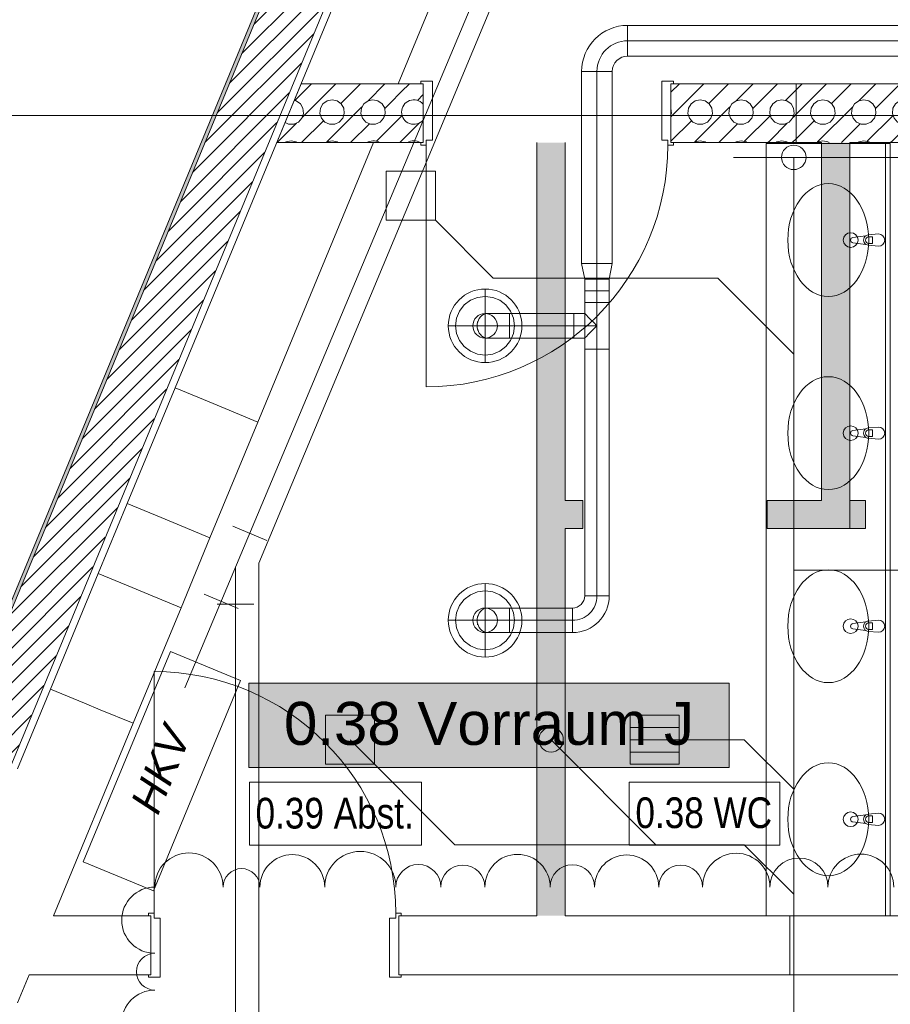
# Model space of a CAD drawing. Header units: metres. Extents: x -80 to 1923, y -189 to 69.
# Tile 134 of 149: x 945.71 to 949.26, y 16.58 to 20.59. Entities that reach past the tile are written whole.
import ezdxf
from ezdxf.enums import TextEntityAlignment as Align

# ---------------------------------------------------------------- set-up
doc = ezdxf.new("R2010")
doc.units = ezdxf.units.M
doc.header["$MEASUREMENT"] = 0
doc.linetypes.add('STRICHPUNKT2', pattern=[12.7, 6.35, -3.175, 0, -3.175])
for name, color, linetype in [('10 Wand außen', 7, 'Continuous'), ('50 Möblierung', 7, 'Continuous'), ('70 Entwässerung_Schmutzwasser', 7, 'Continuous'), ('70 Heizung', 7, 'Continuous'), ('70 Lüftung', 7, 'Continuous'), ('90 Allgemein Hinweise', 7, 'Continuous'), ('Abbruch_10 Wand außen', 7, 'Continuous'), ('Abbruch_70 Entwässerung_Schmutzwasser', 7, 'Continuous'), ('Abbruch_80 Raumbez Abbruch 50stel', 7, 'Continuous'), ('Neubau_10 Wand außen', 7, 'Continuous'), ('Neubau_50 Möblierung', 7, 'Continuous'), ('Neubau_70 Entwässerung_Schmutzwasser', 7, 'Continuous'), ('Neubau_80 Raum', 7, 'Continuous')]:
    doc.layers.add(name, color=color, linetype=linetype)
doc.styles.add('ERSTELLTER_STIL_1', font='ARIALN.TTF')
doc.styles.add('ERSTELLTER_STIL_2', font='ARIALN.TTF')
doc.styles.add('ERSTELLTER_STIL_3', font='arial.ttf')
doc.styles.add('ERSTELLTER_STIL_4', font='arial.ttf')
doc.linetypes.add('Abbruch 1', pattern='A,0,[1,995_ARC_250 PAU_GR+SC_2607011.Shx,S=0.001984,R=0,X=0,Y=0],-0.25,0', length=0.25)
doc.linetypes.add('Schmutzwasserleitung', pattern='A,0,[2,995_ARC_250 PAU_GR+SC_2607011.Shx,S=0.00784,R=0,X=0,Y=0],-0.987778,0', length=0.987778)

# ---------------------------------------------------------------- blocks, each defined once
blk = doc.blocks.new('*X178', base_point=(929.77, 0))
at = {"layer": '10 Wand außen', "color": 250, "linetype": 'Continuous', "lineweight": 18, "true_color": 0x1f1f1f}
for p, q in [((946.8345, 20.2645), (946.9022, 20.3322)), ((946.8651, 20.1951), (947.0022, 20.3322)), ((947.022, 20.252), (947.1022, 20.3322)), ((947.1318, 20.2618), (947.2022, 20.3322)), ((946.8403, 20.2623), (946.832, 20.2641)), ((946.8572, 20.2501), (946.8403, 20.2623)), ((946.9663, 20.2623), (946.9495, 20.2501)), ((946.9867, 20.2667), (946.9663, 20.2623)), ((947.007, 20.2623), (946.9867, 20.2667)), ((947.0238, 20.2501), (947.007, 20.2623)), ((947.133, 20.2623), (947.1162, 20.2501)), ((947.1533, 20.2667), (947.133, 20.2623)), ((947.1737, 20.2623), (947.1533, 20.2667)), ((947.1905, 20.2501), (947.1737, 20.2623)), ((946.8676, 20.2321), (946.8572, 20.2501)), ((946.8697, 20.2114), (946.8676, 20.2321)), ((946.9391, 20.2321), (946.9369, 20.2114)), ((946.9495, 20.2501), (946.9391, 20.2321)), ((946.9651, 20.0951), (947.1082, 20.2382)), ((947.0342, 20.2321), (947.0238, 20.2501)), ((947.0364, 20.2114), (947.0342, 20.2321)), ((947.1058, 20.2321), (947.1036, 20.2114)), ((947.1162, 20.2501), (947.1058, 20.2321)), ((947.2009, 20.2321), (947.1905, 20.2501)), ((947.2031, 20.2114), (947.2009, 20.2321)), ((947.2012, 20.2312), (947.2221, 20.2521)), ((946.8494, 20.1762), (946.8633, 20.1917)), ((946.8622, 20.0922), (946.9513, 20.1813)), ((946.8633, 20.1917), (946.8697, 20.2114)), ((946.9369, 20.2114), (946.9434, 20.1917)), ((946.9434, 20.1917), (946.9573, 20.1762)), ((947.0161, 20.1762), (947.03, 20.1917)), ((947.03, 20.1917), (947.0364, 20.2114)), ((947.1036, 20.2114), (947.11, 20.1917)), ((947.11, 20.1917), (947.1239, 20.1762)), ((947.1827, 20.1762), (947.1966, 20.1917)), ((947.1966, 20.1917), (947.2031, 20.2114)), ((946.77, 20.1), (946.8416, 20.1715)), ((946.7948, 20.1743), (946.8096, 20.1678)), ((946.8096, 20.1678), (946.8304, 20.1678)), ((946.8304, 20.1678), (946.8494, 20.1762)), ((946.9573, 20.1762), (946.9763, 20.1678)), ((946.9763, 20.1678), (946.9971, 20.1678)), ((946.9971, 20.1678), (947.0161, 20.1762)), ((947.0622, 20.0922), (947.1388, 20.1688)), ((947.1239, 20.1762), (947.1429, 20.1678)), ((947.1429, 20.1678), (947.1637, 20.1678)), ((947.1637, 20.1678), (947.1827, 20.1762)), ((946.7622, 20.0922), (946.77, 20.1)), ((946.82, 20.1), (946.7997, 20.0957)), ((946.8403, 20.0957), (946.82, 20.1)), ((946.9867, 20.1), (946.9663, 20.0957)), ((947.007, 20.0957), (946.9867, 20.1)), ((947.1533, 20.1), (947.133, 20.0957)), ((947.1586, 20.0989), (947.1533, 20.1)), ((946.7997, 20.0957), (946.7949, 20.0922)), ((946.8451, 20.0922), (946.8403, 20.0957)), ((946.9663, 20.0957), (946.9616, 20.0922)), ((947.0118, 20.0922), (947.007, 20.0957)), ((947.133, 20.0957), (947.1282, 20.0922))]:
    blk.add_line(p, q, dxfattribs=at)
blk = doc.blocks.new('*X179', base_point=(929.77, 0))
at = {"layer": '10 Wand außen', "color": 250, "linetype": 'Continuous', "lineweight": 18, "true_color": 0x1f1f1f}
for p, q in [((947.27, 20.3), (947.3022, 20.3322)), ((947.2221, 20.2521), (947.27, 20.3)), ((947.3345, 20.2645), (947.3577, 20.2877)), ((947.1678, 20.0978), (947.27, 20.2)), ((947.27, 20.2), (947.2722, 20.2022)), ((947.27, 20.1), (947.3416, 20.1715)), ((947.2622, 20.0922), (947.27, 20.1))]:
    blk.add_line(p, q, dxfattribs=at)
for centre, start, end in [((947.32, 20.2167), 41.1322, 318.8678), ((947.1533, 20.2167), 335.0693, 339.9307), ((947.32, 20.05), 57.588, 122.412), ((947.1533, 20.05), 57.588, 83.5521)]:
    blk.add_arc(centre, 0.05, start, end, dxfattribs=at)
blk = doc.blocks.new('*X180', base_point=(929.77, 0))
at = {"layer": '10 Wand außen', "color": 250, "linetype": 'Continuous', "lineweight": 18, "true_color": 0x1f1f1f}
for p, q in [((948.8777, 20.3077), (948.9022, 20.3322)), ((948.8777, 20.2077), (949.0022, 20.3322)), ((949.022, 20.252), (949.1022, 20.3322)), ((949.1318, 20.2618), (949.2022, 20.3322)), ((949.27, 20.3), (949.3022, 20.3322)), ((949.3345, 20.2645), (949.4022, 20.3322)), ((949.3651, 20.1951), (949.5022, 20.3322)), ((948.9663, 20.2623), (948.9495, 20.2501)), ((948.9867, 20.2667), (948.9663, 20.2623)), ((949.007, 20.2623), (948.9867, 20.2667)), ((949.0238, 20.2501), (949.007, 20.2623)), ((949.133, 20.2623), (949.1162, 20.2501)), ((949.1533, 20.2667), (949.133, 20.2623)), ((949.1737, 20.2623), (949.1533, 20.2667)), ((949.1905, 20.2501), (949.1737, 20.2623)), ((949.2012, 20.2312), (949.27, 20.3)), ((949.2997, 20.2623), (949.2828, 20.2501)), ((949.32, 20.2667), (949.2997, 20.2623)), ((949.3403, 20.2623), (949.32, 20.2667)), ((949.3572, 20.2501), (949.3403, 20.2623)), ((949.4663, 20.2623), (949.4495, 20.2501)), ((949.4867, 20.2667), (949.4663, 20.2623)), ((949.507, 20.2623), (949.4867, 20.2667)), ((949.5099, 20.2602), (949.507, 20.2623)), ((948.9391, 20.2321), (948.9369, 20.2114)), ((948.9495, 20.2501), (948.9391, 20.2321)), ((948.9651, 20.0951), (949.1082, 20.2382)), ((949.0342, 20.2321), (949.0238, 20.2501)), ((949.0364, 20.2114), (949.0342, 20.2321)), ((949.1058, 20.2321), (949.1036, 20.2114)), ((949.1162, 20.2501), (949.1058, 20.2321)), ((949.2009, 20.2321), (949.1905, 20.2501)), ((949.2031, 20.2114), (949.2009, 20.2321)), ((949.2724, 20.2321), (949.2703, 20.2114)), ((949.2828, 20.2501), (949.2724, 20.2321)), ((949.3676, 20.2321), (949.3572, 20.2501)), ((949.3697, 20.2114), (949.3676, 20.2321)), ((949.4391, 20.2321), (949.4369, 20.2114)), ((949.4495, 20.2501), (949.4391, 20.2321)), ((948.8777, 20.1077), (948.9513, 20.1813)), ((948.9369, 20.2114), (948.9434, 20.1917)), ((948.9434, 20.1917), (948.9573, 20.1762)), ((949.0161, 20.1762), (949.03, 20.1917)), ((949.03, 20.1917), (949.0364, 20.2114)), ((949.1036, 20.2114), (949.11, 20.1917)), ((949.11, 20.1917), (949.1239, 20.1762)), ((949.1678, 20.0978), (949.27, 20.2)), ((949.1827, 20.1762), (949.1966, 20.1917)), ((949.1966, 20.1917), (949.2031, 20.2114)), ((949.27, 20.2), (949.2722, 20.2022)), ((949.2703, 20.2114), (949.2767, 20.1917)), ((949.2767, 20.1917), (949.2906, 20.1762)), ((949.3494, 20.1762), (949.3633, 20.1917)), ((949.3622, 20.0922), (949.4513, 20.1813)), ((949.3633, 20.1917), (949.3697, 20.2114)), ((949.4369, 20.2114), (949.4434, 20.1917)), ((949.4434, 20.1917), (949.4573, 20.1762)), ((948.9573, 20.1762), (948.9763, 20.1678)), ((948.9763, 20.1678), (948.9971, 20.1678)), ((948.9971, 20.1678), (949.0161, 20.1762)), ((949.0622, 20.0922), (949.1388, 20.1688)), ((949.1239, 20.1762), (949.1429, 20.1678)), ((949.1429, 20.1678), (949.1637, 20.1678)), ((949.1637, 20.1678), (949.1827, 20.1762)), ((949.27, 20.1), (949.3416, 20.1715)), ((949.2906, 20.1762), (949.3096, 20.1678)), ((949.3096, 20.1678), (949.3304, 20.1678)), ((949.3304, 20.1678), (949.3494, 20.1762)), ((949.4573, 20.1762), (949.4763, 20.1678)), ((949.4763, 20.1678), (949.4971, 20.1678)), ((949.4971, 20.1678), (949.5099, 20.1735)), ((948.9867, 20.1), (948.9663, 20.0957)), ((949.007, 20.0957), (948.9867, 20.1)), ((949.1533, 20.1), (949.133, 20.0957)), ((949.1737, 20.0957), (949.1533, 20.1)), ((949.2622, 20.0922), (949.27, 20.1)), ((949.32, 20.1), (949.2997, 20.0957)), ((949.3403, 20.0957), (949.32, 20.1)), ((949.4651, 20.0951), (949.5099, 20.1399)), ((949.4867, 20.1), (949.4663, 20.0957)), ((949.507, 20.0957), (949.4867, 20.1)), ((948.9663, 20.0957), (948.9616, 20.0922)), ((949.0118, 20.0922), (949.007, 20.0957)), ((949.133, 20.0957), (949.1282, 20.0922)), ((949.1784, 20.0922), (949.1737, 20.0957)), ((949.2997, 20.0957), (949.2949, 20.0922)), ((949.3451, 20.0922), (949.3403, 20.0957)), ((949.4663, 20.0957), (949.4616, 20.0922)), ((949.5099, 20.0936), (949.507, 20.0957))]:
    blk.add_line(p, q, dxfattribs=at)
blk = doc.blocks.new('*X181', base_point=(929.77, 0))
at = {"layer": 'Neubau_10 Wand außen', "color": 8, "linetype": 'Continuous', "lineweight": 9}
for p, q in [((948.3677, 20.2977), (948.4022, 20.3322)), ((948.4022, 20.2322), (948.5022, 20.3322)), ((948.522, 20.252), (948.6022, 20.3322)), ((948.6318, 20.2618), (948.7022, 20.3322)), ((948.77, 20.3), (948.8022, 20.3322)), ((948.8345, 20.2645), (948.8777, 20.3077)), ((948.4663, 20.2623), (948.4495, 20.2501)), ((948.4867, 20.2667), (948.4663, 20.2623)), ((948.507, 20.2623), (948.4867, 20.2667)), ((948.5238, 20.2501), (948.507, 20.2623)), ((948.633, 20.2623), (948.6162, 20.2501)), ((948.6533, 20.2667), (948.633, 20.2623)), ((948.6737, 20.2623), (948.6533, 20.2667)), ((948.6905, 20.2501), (948.6737, 20.2623)), ((948.7022, 20.2322), (948.77, 20.3)), ((948.7997, 20.2623), (948.7828, 20.2501)), ((948.82, 20.2667), (948.7997, 20.2623)), ((948.8403, 20.2623), (948.82, 20.2667)), ((948.8572, 20.2501), (948.8403, 20.2623)), ((948.4495, 20.2501), (948.4392, 20.2322)), ((948.5342, 20.2322), (948.5238, 20.2501)), ((948.6022, 20.2322), (948.6082, 20.2382)), ((948.6162, 20.2501), (948.6058, 20.2322)), ((948.7008, 20.2322), (948.6905, 20.2501)), ((948.7828, 20.2501), (948.7725, 20.2322)), ((948.8675, 20.2322), (948.8572, 20.2501))]:
    blk.add_line(p, q, dxfattribs=at)
blk = doc.blocks.new('*X182', base_point=(929.77, 0))
at = {"layer": 'Neubau_10 Wand außen', "color": 8, "linetype": 'Continuous', "lineweight": 9}
for p, q in [((948.3677, 20.1977), (948.4022, 20.2322)), ((948.3697, 20.2114), (948.3677, 20.2311)), ((948.4391, 20.2321), (948.4369, 20.2114)), ((948.4392, 20.2322), (948.4391, 20.2321)), ((948.4651, 20.0951), (948.6022, 20.2322)), ((948.5342, 20.2321), (948.5342, 20.2322)), ((948.5364, 20.2114), (948.5342, 20.2321)), ((948.6058, 20.2321), (948.6036, 20.2114)), ((948.6058, 20.2322), (948.6058, 20.2321)), ((948.7009, 20.2321), (948.7008, 20.2322)), ((948.7031, 20.2114), (948.7009, 20.2321)), ((948.7012, 20.2312), (948.7022, 20.2322)), ((948.7724, 20.2321), (948.7703, 20.2114)), ((948.7725, 20.2322), (948.7724, 20.2321)), ((948.8676, 20.2321), (948.8675, 20.2322)), ((948.8697, 20.2114), (948.8676, 20.2321)), ((948.3677, 20.2051), (948.3697, 20.2114)), ((948.3677, 20.0977), (948.4513, 20.1813)), ((948.4369, 20.2114), (948.4434, 20.1917)), ((948.4434, 20.1917), (948.4573, 20.1762)), ((948.5161, 20.1762), (948.53, 20.1917)), ((948.53, 20.1917), (948.5364, 20.2114)), ((948.6036, 20.2114), (948.61, 20.1917)), ((948.61, 20.1917), (948.6239, 20.1762)), ((948.6678, 20.0978), (948.77, 20.2)), ((948.6827, 20.1762), (948.6966, 20.1917)), ((948.6966, 20.1917), (948.7031, 20.2114)), ((948.77, 20.2), (948.7722, 20.2022)), ((948.7703, 20.2114), (948.7767, 20.1917)), ((948.7767, 20.1917), (948.7906, 20.1762)), ((948.8494, 20.1762), (948.8633, 20.1917)), ((948.8633, 20.1917), (948.8697, 20.2114)), ((948.8651, 20.1951), (948.8777, 20.2077)), ((948.4573, 20.1762), (948.4763, 20.1678)), ((948.4763, 20.1678), (948.4971, 20.1678)), ((948.4971, 20.1678), (948.5161, 20.1762)), ((948.5622, 20.0922), (948.6388, 20.1688)), ((948.6239, 20.1762), (948.6429, 20.1678)), ((948.6429, 20.1678), (948.6637, 20.1678)), ((948.6637, 20.1678), (948.6827, 20.1762)), ((948.77, 20.1), (948.8416, 20.1715)), ((948.7906, 20.1762), (948.8096, 20.1678)), ((948.8096, 20.1678), (948.8304, 20.1678)), ((948.8304, 20.1678), (948.8494, 20.1762)), ((948.4867, 20.1), (948.4663, 20.0957)), ((948.507, 20.0957), (948.4867, 20.1)), ((948.6533, 20.1), (948.633, 20.0957)), ((948.6737, 20.0957), (948.6533, 20.1)), ((948.7622, 20.0922), (948.77, 20.1)), ((948.82, 20.1), (948.7997, 20.0957)), ((948.8403, 20.0957), (948.82, 20.1)), ((948.8622, 20.0922), (948.8777, 20.1077)), ((948.4663, 20.0957), (948.4616, 20.0922)), ((948.5118, 20.0922), (948.507, 20.0957)), ((948.633, 20.0957), (948.6282, 20.0922)), ((948.6784, 20.0922), (948.6737, 20.0957)), ((948.7997, 20.0957), (948.7949, 20.0922)), ((948.8451, 20.0922), (948.8403, 20.0957))]:
    blk.add_line(p, q, dxfattribs=at)
blk = doc.blocks.new('Blockrahmentür 1-Fl 27_8')
at = {"layer": '10 Wand außen', "color": 7, "linetype": 'Continuous', "lineweight": 13}
for p, q in [((0.4925, -0.01), (0.4925, 0.975)), ((-0.4925, -0.01), (-0.515, -0.01)), ((-0.515, -0.01), (-0.515, -0.02)), ((-0.515, -0.02), (-0.505, -0.02)), ((-0.505, -0.02), (-0.505, -0.26)), ((-0.4925, -0.03), (-0.4925, -0.01)), ((-0.4675, -0.03), (-0.4925, -0.03)), ((-0.4675, -0.27), (-0.4675, -0.03)), ((0.4675, -0.27), (0.4675, -0.03)), ((0.4675, -0.03), (0.4925, -0.03)), ((0.4925, -0.03), (0.4925, -0.01)), ((0.4925, -0.01), (0.515, -0.01)), ((0.515, -0.02), (0.505, -0.02)), ((0.505, -0.02), (0.505, -0.26)), ((0.515, -0.01), (0.515, -0.02)), ((-0.505, -0.26), (-0.515, -0.26)), ((-0.515, -0.26), (-0.515, -0.27)), ((-0.515, -0.27), (-0.4675, -0.27)), ((0.515, -0.27), (0.4675, -0.27)), ((0.505, -0.26), (0.515, -0.26)), ((0.515, -0.26), (0.515, -0.27))]:
    blk.add_line(p, q, dxfattribs=at)
at = {"layer": '10 Wand außen', "color": 7, "linetype": 'Continuous', "lineweight": 9}
for p, q in [((-0.505, -0.26), (-0.505, -0.02)), ((-0.505, -0.26), (-0.505, -0.02)), ((0.505, -0.26), (0.505, -0.02)), ((0.505, -0.26), (0.505, -0.02))]:
    blk.add_line(p, q, dxfattribs=at)
blk.add_arc((0.4925, -0.01), 0.985, 90, 180, dxfattribs=at)
blk = doc.blocks.new('Bodenablauf 27[49]_1', base_point=(948.3016, 17.6592))
at = {"layer": '50 Möblierung', "color": 8, "linetype": 'Continuous', "lineweight": 18}
for p, q in [((948.2016, 17.5592), (948.2016, 17.7592)), ((948.2016, 17.7592), (948.4016, 17.7592)), ((948.4016, 17.7592), (948.4016, 17.5592)), ((948.4016, 17.7092), (948.2016, 17.7092)), ((948.2016, 17.6592), (948.4016, 17.6592)), ((948.4016, 17.6092), (948.2016, 17.6092)), ((948.4016, 17.5592), (948.2016, 17.5592))]:
    blk.add_line(p, q, dxfattribs=at)
blk = doc.blocks.new('Mehrfach Waschbecken 27[248]_1', base_point=(949.2616, 18.5152))
at = {"layer": 'Neubau_50 Möblierung', "color": 8, "linetype": 'Continuous', "lineweight": 18}
for p, q in [((948.7559, 16.9419), (948.7559, 20.0885)), ((948.7559, 20.0885), (949.2616, 20.0885)), ((949.2416, 16.9419), (949.2416, 20.0885)), ((949.2616, 16.9419), (949.2616, 20.0885)), ((949.189, 19.7087), (949.1741, 19.7087)), ((949.189, 19.6815), (949.189, 19.7087)), ((949.1741, 19.6815), (949.189, 19.6815)), ((949.189, 18.9221), (949.1741, 18.9221)), ((949.189, 18.8949), (949.189, 18.9221)), ((949.1741, 18.8949), (949.189, 18.8949)), ((949.189, 18.1355), (949.1741, 18.1355)), ((949.189, 18.1083), (949.189, 18.1355)), ((949.1741, 18.1083), (949.189, 18.1083)), ((949.189, 17.3488), (949.1741, 17.3488)), ((949.189, 17.3216), (949.189, 17.3488)), ((949.1741, 17.3216), (949.189, 17.3216)), ((948.7559, 16.9419), (949.2616, 16.9419))]:
    blk.add_line(p, q, dxfattribs=at)
at = {"layer": 'Neubau_50 Möblierung', "color": 8, "linetype": 'Continuous', "lineweight": 18, "flags": 128}
for points in [[(949.2139, 19.6701), (949.1719, 19.6741, -0.12102), (949.1624, 19.6774), (949.1095, 19.684, -0.882566), (949.1095, 19.7062), (949.1624, 19.7129, -0.12102), (949.1719, 19.7161), (949.2139, 19.7201, -1)], [(949.2139, 18.8835), (949.1719, 18.8875, -0.12102), (949.1624, 18.8908), (949.1095, 18.8974, -0.882566), (949.1095, 18.9196), (949.1624, 18.9262, -0.12102), (949.1719, 18.9295), (949.2139, 18.9335, -1)], [(949.2139, 18.0969), (949.1719, 18.1009, -0.12102), (949.1624, 18.1041), (949.1095, 18.1108, -0.882566), (949.1095, 18.133), (949.1624, 18.1396, -0.12102), (949.1719, 18.1429), (949.2139, 18.1469, -1)], [(949.2139, 17.3102), (949.1719, 17.3142, -0.12102), (949.1624, 17.3175), (949.1095, 17.3241, -0.882566), (949.1095, 17.3463), (949.1624, 17.353, -0.12102), (949.1719, 17.3562), (949.2139, 17.3602, -1)]]:
    blk.add_lwpolyline(points, format="xyb", close=True, dxfattribs=at)
at = {"layer": 'Neubau_50 Möblierung', "color": 8, "linetype": 'Continuous', "lineweight": 18}
for centre in [(949.1, 19.6951), (949.1, 18.9085), (949.1, 18.1219), (949.1, 17.3352)]:
    blk.add_circle(centre, 0.03, dxfattribs=at)
for centre, radius, start, end in [((949.1738, 19.6951), 0.0211, 122.771, 237.229), ((949.1741, 19.6951), 0.0136, 90, 270), ((949.1738, 18.9085), 0.0211, 122.771, 237.229), ((949.1741, 18.9085), 0.0136, 90, 270), ((949.1738, 18.1219), 0.0211, 122.771, 237.229), ((949.1741, 18.1219), 0.0136, 90, 270), ((949.1738, 17.3352), 0.0211, 122.771, 237.229), ((949.1741, 17.3352), 0.0136, 90, 270)]:
    blk.add_arc(centre, radius, start, end, dxfattribs=at)
for centre in [(949.0089, 19.6951), (949.0089, 18.9085), (949.0089, 18.1219), (949.0089, 17.3352)]:
    blk.add_ellipse(centre, major_axis=(0, 0.23), ratio=0.717391, dxfattribs=at)
blk = doc.blocks.new('Vorraum J_0.38_76_1', base_point=(962.2982, -12.0819))
at = {"layer": 'Neubau_80 Raum', "linetype": 'Continuous', "lineweight": 0, "true_color": 0x272a1c}
blk.add_hatch(color=250, dxfattribs=at).paths.add_polyline_path([(946.6475, 17.5455), (948.6044, 17.5455), (948.6044, 17.8892), (946.6475, 17.8892)])
at = {"layer": 'Neubau_80 Raum', "color": 7, "linetype": 'Continuous', "lineweight": 9, "flags": 128}
blk.add_lwpolyline([(946.6475, 17.5455), (948.6044, 17.5455), (948.6044, 17.8892), (946.6475, 17.8892)], close=True, dxfattribs=at)
at = {"layer": 'Neubau_80 Raum', "color": 7, "lineweight": 9, "style": 'ERSTELLTER_STIL_3'}
blk.add_attdef('stApartmentId', text='', height=0.175, dxfattribs=at).set_placement((947.626, 17.7258), align=Align.MIDDLE_CENTER)
at = {"layer": 'Neubau_80 Raum', "color": 7, "lineweight": 9}
for tag, height, style, p in [('DUMMY_850', 0.2, 'ERSTELLTER_STIL_1', (960.5567, -10.5422)), ('ROOM_NAME', 0.2, 'ERSTELLTER_STIL_1', (958.2214, -10.6048)), ('ROOM_NUMBER', 0.175, 'ERSTELLTER_STIL_3', (958.3861, -11.1523)), ('measuredNetAreaCode', 0.175, 'ERSTELLTER_STIL_3', (958.3861, -11.6679)), ('perimeterCode', 0.175, 'ERSTELLTER_STIL_3', (958.3861, -12.0116)), ('ceilingHeightCode', 0.175, 'ERSTELLTER_STIL_3', (958.3861, -12.3554)), ('measuredAreaCode', 0.175, 'ERSTELLTER_STIL_3', (958.3861, -12.6991)), ('DUMMY_851_0', 0.175, 'ERSTELLTER_STIL_3', (960.3169, -12.6991)), ('DUMMY_852', 0.175, 'ERSTELLTER_STIL_3', (958.3861, -13.0429)), ('DUMMY_851_1', 0.175, 'ERSTELLTER_STIL_3', (960.3169, -13.0429)), ('DUMMY_853', 0.175, 'ERSTELLTER_STIL_3', (958.3861, -13.3866)), ('DUMMY_851_2', 0.175, 'ERSTELLTER_STIL_3', (960.3169, -13.3866))]:
    blk.add_attdef(tag, text='', height=height, dxfattribs=dict(at, style=style)).set_placement(p, align=Align.TOP_LEFT)

msp = doc.modelspace()

# ---------------------------------------------------------------- hatches: boundary and pattern name
at = {"layer": 'Abbruch_10 Wand außen', "linetype": 'Continuous', "lineweight": 0, "true_color": 0xffffff}
for points in [[(947.9365, 16.9419), (947.9365, 20.0922), (947.8215, 20.0922), (947.8215, 16.9419)], [(949.0968, 18.6344), (949.0968, 20.0922), (948.9818, 20.0922), (948.9818, 18.6344)], [(947.9365, 18.6344), (947.9365, 18.5194), (948.0091, 18.5194), (948.0091, 18.6344)], [(948.9818, 18.6344), (948.7591, 18.6344), (948.7591, 18.5194), (948.9818, 18.5194)], [(948.9818, 18.6344), (949.0968, 18.5194), (949.0968, 18.6344)], [(948.9818, 18.6344), (948.9818, 18.5194), (949.0968, 18.5194)], [(949.0968, 18.5194), (949.16, 18.5194), (949.16, 18.6344), (949.0968, 18.6344)], [(949.0968, 18.5194), (949.16, 18.5194), (949.16, 18.6344), (949.0968, 18.6344)]]:
    msp.add_hatch(color=7, dxfattribs=at).paths.add_polyline_path(points)
at = {"layer": 'Neubau_10 Wand außen', "linetype": 'Continuous', "lineweight": 0, "true_color": 0x000000}
h = msp.add_hatch(dxfattribs=at)
h.set_pattern_fill('Hochlochziegel_0001', color=18, style=0, pattern_type=2)
h.set_pattern_definition([(45, (929.77, 0), (-0.03535534, 0.03535534), [])])
h.paths.add_polyline_path([(948.5742, 24.8769), (948.3568, 24.6514), (945.0889, 16.762), (945.3107, 16.6702), (948.71, 24.8769)])
h = msp.add_hatch(dxfattribs=at)
h.set_pattern_fill('Gips_0001', color=18, style=0, pattern_type=2)
h.set_pattern_definition([(45, (929.770002, 0), (-0.01767767, 0.01767767), [0, -0.025])])
h.paths.add_polyline_path([(948.3284, 24.6219), (945.0751, 16.7678), (945.0889, 16.762), (948.3446, 24.6219)])

# ---------------------------------------------------------------- linework, layer by layer
at = {"layer": '10 Wand außen', "color": 7, "linetype": 'Continuous', "lineweight": 9}
for p, q in [((946.8602, 20.3322), (946.7608, 20.0922)), ((947.2553, 20.3322), (946.8602, 20.3322)), ((947.2553, 20.3322), (946.8602, 20.3322)), ((947.3577, 20.3322), (947.3577, 20.0922)), ((948.8777, 20.3322), (948.8777, 20.2322)), ((948.8777, 20.2322), (948.8777, 20.1622)), ((948.8777, 20.1622), (948.8777, 20.0922)), ((946.7608, 20.0922), (947.1559, 20.0922)), ((946.7608, 20.0922), (947.1559, 20.0922)), ((946.347, 19.0932), (946.4856, 19.0358)), ((946.4856, 19.0358), (946.5502, 19.009)), ((946.5502, 19.009), (946.6842, 18.9536)), ((946.1518, 18.6221), (946.2904, 18.5647)), ((946.2904, 18.5647), (946.3551, 18.5379)), ((946.3551, 18.5379), (946.489, 18.4824)), ((946.0337, 18.337), (946.1723, 18.2796)), ((946.1723, 18.2796), (946.237, 18.2528)), ((946.237, 18.2528), (946.3709, 18.1973)), ((945.8386, 17.8658), (945.9771, 17.8084)), ((945.9771, 17.8084), (946.0418, 17.7816)), ((946.0418, 17.7816), (946.1758, 17.7261)), ((946.2485, 16.7019), (946.2485, 16.9419)), ((947.2585, 16.7019), (947.2585, 16.9419)), ((948.8525, 16.7719), (948.8525, 16.9419)), ((948.8525, 16.7019), (948.8525, 16.7719))]:
    msp.add_line(p, q, dxfattribs=at)
at = {"layer": '10 Wand außen', "color": 7, "linetype": 'Continuous', "lineweight": 9, "flags": 128}
for points in [[(948.5693, 24.4583), (946.347, 19.0932)], [(947.2553, 20.3322), (948.5216, 23.3895)], [(947.3577, 20.3322), (947.2553, 20.3322)], [(949.5099, 20.3322), (948.8777, 20.3322)], [(946.6842, 18.9536), (947.1559, 20.0922)], [(947.1559, 20.0922), (947.3577, 20.0922)], [(948.8777, 20.0922), (948.9818, 20.0922)], [(949.0968, 20.0922), (949.3616, 20.0922)], [(946.1518, 18.6221), (946.0337, 18.337)], [(946.3709, 18.1973), (946.489, 18.4824)], [(945.8386, 17.8658), (945.7042, 17.5413)], [(945.851, 16.9419), (946.1758, 17.7261)], [(946.2485, 16.9419), (945.851, 16.9419)], [(947.8215, 16.9419), (947.2585, 16.9419)], [(948.8525, 16.9419), (947.9365, 16.9419)], [(945.7043, 16.5878), (945.7515, 16.7019)], [(945.7515, 16.7019), (946.2485, 16.7019)], [(947.2585, 16.7019), (948.8525, 16.7019)]]:
    msp.add_lwpolyline(points, dxfattribs=at)
at = {"layer": '70 Entwässerung_Schmutzwasser', "color": 34, "linetype": 'Continuous', "lineweight": 18, "true_color": 0xa85100}
msp.add_line((942.0842, 20.2022), (949.6731, 20.2022), dxfattribs=at)
at = {"layer": '70 Entwässerung_Schmutzwasser', "color": 34, "linetype": 'Schmutzwasserleitung', "lineweight": 18, "true_color": 0xa85100}
for p, q in [((948.868, 15.6357), (948.868, 20.0322)), ((948.6666, 17.6592), (948.4016, 17.6592)), ((948.868, 17.4578), (948.6666, 17.6592))]:
    msp.add_line(p, q, dxfattribs=at)
at = {"layer": '70 Entwässerung_Schmutzwasser', "color": 34, "linetype": 'Continuous', "lineweight": 18, "true_color": 0xa85100}
msp.add_lwpolyline([(948.2016, 17.7592), (948.4016, 17.7592), (948.4016, 17.5592), (948.2016, 17.5592)], close=True, dxfattribs=at)
at = {"layer": '70 Heizung', "color": 5, "linetype": 'Continuous', "lineweight": 18}
for p, q in [((949.1062, 24.3462), (946.3865, 17.8701)), ((946.5819, 18.529), (946.7202, 18.4709)), ((946.593, 18.3617), (946.593, 15.4573)), ((946.604, 18.1943), (946.4657, 18.2524)), ((946.518, 18.2117), (946.668, 18.2117))]:
    msp.add_line(p, q, dxfattribs=at)
at = {"layer": '70 Heizung', "color": 1, "linetype": 'Continuous', "lineweight": 13}
for p, q in [((949.1499, 24.2706), (946.6874, 18.3789)), ((946.6874, 18.3789), (946.6874, 15.3601))]:
    msp.add_line(p, q, dxfattribs=at)
at = {"layer": '70 Heizung', "color": 7, "linetype": 'Continuous', "lineweight": 13}
for p, q in [((945.9726, 17.1623), (946.3275, 18.019)), ((946.3275, 18.019), (946.6135, 17.9005)), ((946.6135, 17.9005), (946.2587, 17.0438)), ((946.2587, 17.0438), (945.9726, 17.1623))]:
    msp.add_line(p, q, dxfattribs=at)
at = {"layer": '70 Lüftung', "color": 2, "linetype": 'Continuous', "lineweight": 18}
for p, q in [((948.1912, 20.4449), (948.1912, 20.5699)), ((950.2029, 20.5699), (948.1912, 20.5699)), ((948.1912, 20.5699), (948.1912, 20.5333)), ((948.1912, 20.5333), (948.1912, 20.4815)), ((948.1912, 20.4815), (948.1912, 20.4449)), ((948.1912, 20.4449), (950.2029, 20.4449)), ((948.1287, 20.3824), (948.0037, 20.3824)), ((948.0037, 20.3824), (948.0037, 19.5998)), ((948.0403, 20.3824), (948.0037, 20.3824)), ((948.0921, 20.3824), (948.0403, 20.3824)), ((948.1287, 20.3824), (948.0921, 20.3824)), ((948.1287, 19.5998), (948.1287, 20.3824)), ((948.1287, 19.5998), (948.0037, 19.5998)), ((948.0162, 19.5358), (948.0037, 19.5998)), ((948.0403, 19.5998), (948.0037, 19.5998)), ((948.0921, 19.5998), (948.0403, 19.5998)), ((948.1287, 19.5998), (948.0921, 19.5998)), ((948.1162, 19.5358), (948.1287, 19.5998)), ((948.0162, 19.5358), (948.0162, 19.4408)), ((948.0162, 19.5358), (948.0455, 19.5358)), ((948.1162, 19.5358), (948.0162, 19.5358)), ((948.0455, 19.5358), (948.0869, 19.5358)), ((948.0869, 19.5358), (948.1162, 19.5358)), ((948.1162, 19.4408), (948.1162, 19.5358)), ((948.0162, 19.4883), (948.1162, 19.4883)), ((948.0162, 19.4408), (948.0162, 19.2508)), ((948.0162, 19.4408), (948.0455, 19.4408)), ((948.0162, 19.4408), (948.0455, 19.4408)), ((948.0455, 19.4408), (948.0869, 19.4408)), ((948.0455, 19.4408), (948.0869, 19.4408)), ((948.0869, 19.4408), (948.1162, 19.4408)), ((948.0869, 19.4408), (948.1162, 19.4408)), ((948.1162, 19.2508), (948.1162, 19.4408)), ((947.6136, 19.3958), (947.6102, 19.3958)), ((947.6236, 19.3958), (947.6136, 19.3958)), ((947.6395, 19.3958), (947.6236, 19.3958)), ((947.6602, 19.3958), (947.6395, 19.3958)), ((947.6843, 19.3958), (947.6602, 19.3958)), ((947.7102, 19.3958), (947.6843, 19.3958)), ((947.7102, 19.3958), (947.7102, 19.2958)), ((947.9712, 19.3958), (947.7102, 19.3958)), ((947.7102, 19.3958), (947.7102, 19.3666)), ((947.9712, 19.3958), (947.9712, 19.3941)), ((948.0162, 19.3958), (947.9712, 19.3958)), ((947.9712, 19.3958), (947.9712, 19.3666)), ((947.9712, 19.3941), (947.9712, 19.3892)), ((947.9712, 19.3892), (947.9712, 19.3812)), ((947.9712, 19.3812), (947.9712, 19.3708)), ((948.0162, 19.3958), (948.0179, 19.3941)), ((948.0179, 19.3941), (948.0229, 19.3892)), ((948.0229, 19.3892), (948.0308, 19.3812)), ((948.0308, 19.3812), (948.0412, 19.3708)), ((947.578, 19.3625), (947.5803, 19.3625)), ((947.7102, 19.3666), (947.7102, 19.3251)), ((947.9712, 19.3708), (947.9712, 19.3588)), ((947.9712, 19.3666), (947.9712, 19.3251)), ((947.9712, 19.3588), (947.9712, 19.3458)), ((947.9712, 19.3458), (947.9712, 19.3329)), ((948.0412, 19.3708), (948.0532, 19.3588)), ((948.0532, 19.3588), (948.0662, 19.3458)), ((948.0662, 19.3458), (948.0532, 19.3329)), ((947.578, 19.3292), (947.5803, 19.3292)), ((947.7102, 19.3251), (947.7102, 19.2958)), ((947.9712, 19.3329), (947.9712, 19.3208)), ((947.9712, 19.3251), (947.9712, 19.2958)), ((947.9712, 19.3208), (947.9712, 19.3105)), ((947.9712, 19.3105), (947.9712, 19.3025)), ((947.9712, 19.3025), (947.9712, 19.2976)), ((947.9712, 19.2976), (947.9712, 19.2958)), ((948.0179, 19.2976), (948.0162, 19.2958)), ((948.0229, 19.3025), (948.0179, 19.2976)), ((948.0308, 19.3105), (948.0229, 19.3025)), ((948.0412, 19.3208), (948.0308, 19.3105)), ((948.0532, 19.3329), (948.0412, 19.3208)), ((947.6136, 19.2958), (947.6102, 19.2958)), ((947.6236, 19.2958), (947.6136, 19.2958)), ((947.6395, 19.2958), (947.6236, 19.2958)), ((947.6602, 19.2958), (947.6395, 19.2958)), ((947.6843, 19.2958), (947.6602, 19.2958)), ((947.7102, 19.2958), (947.6843, 19.2958)), ((947.7102, 19.2958), (947.9712, 19.2958)), ((948.0162, 19.2958), (947.9712, 19.2958)), ((948.0162, 19.2508), (948.0455, 19.2508)), ((948.0162, 19.2508), (948.0162, 18.2458)), ((948.0162, 19.2508), (948.0455, 19.2508)), ((948.0455, 19.2508), (948.0869, 19.2508)), ((948.0455, 19.2508), (948.0869, 19.2508)), ((948.0869, 19.2508), (948.1162, 19.2508)), ((948.0869, 19.2508), (948.1162, 19.2508)), ((948.1162, 18.2458), (948.1162, 19.2508)), ((948.0162, 18.2458), (948.1162, 18.2458)), ((948.0162, 18.2458), (948.0455, 18.2458)), ((948.0455, 18.2458), (948.0869, 18.2458)), ((948.0869, 18.2458), (948.1162, 18.2458)), ((947.6136, 18.1958), (947.6102, 18.1958)), ((947.6236, 18.1958), (947.6136, 18.1958)), ((947.6395, 18.1958), (947.6236, 18.1958)), ((947.6602, 18.1958), (947.6395, 18.1958)), ((947.6843, 18.1958), (947.6602, 18.1958)), ((947.7102, 18.1958), (947.6843, 18.1958)), ((947.7102, 18.1958), (947.7102, 18.0958)), ((947.9662, 18.1958), (947.7102, 18.1958)), ((947.7102, 18.1958), (947.7102, 18.1666)), ((947.9662, 18.1958), (947.9662, 18.0958)), ((947.9662, 18.1958), (947.9662, 18.1666)), ((947.578, 18.1625), (947.5803, 18.1625)), ((947.7102, 18.1666), (947.7102, 18.1251)), ((947.9662, 18.1666), (947.9662, 18.1251)), ((947.578, 18.1292), (947.5803, 18.1292)), ((947.6136, 18.0958), (947.6102, 18.0958)), ((947.6236, 18.0958), (947.6136, 18.0958)), ((947.6395, 18.0958), (947.6236, 18.0958)), ((947.6602, 18.0958), (947.6395, 18.0958)), ((947.6843, 18.0958), (947.6602, 18.0958)), ((947.7102, 18.0958), (947.6843, 18.0958)), ((947.7102, 18.1251), (947.7102, 18.0958)), ((947.7102, 18.0958), (947.9662, 18.0958)), ((947.9662, 18.1251), (947.9662, 18.0958))]:
    msp.add_line(p, q, dxfattribs=at)
at = {"layer": '70 Lüftung', "color": 2, "linetype": 'STRICHPUNKT2', "lineweight": 18}
for p, q in [((950.2029, 20.5074), (948.1912, 20.5074)), ((948.0662, 19.5998), (948.0662, 20.3824)), ((948.0662, 19.5358), (948.0662, 19.5998)), ((948.0662, 19.4408), (948.0662, 19.5358)), ((948.0662, 19.2508), (948.0662, 19.4408)), ((947.7102, 19.3458), (947.6102, 19.3458)), ((947.9712, 19.3458), (947.7102, 19.3458)), ((948.0662, 19.3458), (947.9712, 19.3458)), ((948.0662, 19.2508), (948.0662, 18.2458)), ((947.7102, 18.1458), (947.6102, 18.1458)), ((947.9662, 18.1458), (947.7102, 18.1458))]:
    msp.add_line(p, q, dxfattribs=at)
at = {"layer": '70 Lüftung', "color": 253, "linetype": 'Continuous', "lineweight": 18, "true_color": 0xaaaaaa}
for p, q in [((947.5791, 19.4618), (947.5502, 19.4498)), ((947.6102, 19.4658), (947.5791, 19.4618)), ((947.6412, 19.4618), (947.6102, 19.4658)), ((947.6702, 19.4498), (947.6412, 19.4618)), ((947.5253, 19.4307), (947.5062, 19.4058)), ((947.5502, 19.4498), (947.5253, 19.4307)), ((947.695, 19.4307), (947.6702, 19.4498)), ((947.7141, 19.4058), (947.695, 19.4307)), ((947.5062, 19.4058), (947.4943, 19.3769)), ((947.7261, 19.3769), (947.7141, 19.4058)), ((947.4943, 19.3769), (947.4902, 19.3458)), ((947.4902, 19.3458), (947.4943, 19.3148)), ((947.578, 19.3625), (947.5803, 19.3625)), ((947.6102, 19.3458), (947.6102, 19.3458)), ((947.7302, 19.3458), (947.7261, 19.3769)), ((947.7261, 19.3148), (947.7302, 19.3458)), ((947.4943, 19.3148), (947.5062, 19.2858)), ((947.578, 19.3292), (947.5803, 19.3292)), ((947.7141, 19.2858), (947.7261, 19.3148)), ((947.5062, 19.2858), (947.5253, 19.261)), ((947.5253, 19.261), (947.5502, 19.2419)), ((947.6702, 19.2419), (947.695, 19.261)), ((947.695, 19.261), (947.7141, 19.2858)), ((947.5502, 19.2419), (947.5791, 19.2299)), ((947.5791, 19.2299), (947.6102, 19.2258)), ((947.6102, 19.2258), (947.6412, 19.2299)), ((947.6412, 19.2299), (947.6702, 19.2419)), ((947.5791, 18.2618), (947.5502, 18.2498)), ((947.6102, 18.2658), (947.5791, 18.2618)), ((947.6412, 18.2618), (947.6102, 18.2658)), ((947.6702, 18.2498), (947.6412, 18.2618)), ((947.5253, 18.2307), (947.5062, 18.2058)), ((947.5502, 18.2498), (947.5253, 18.2307)), ((947.695, 18.2307), (947.6702, 18.2498)), ((947.7141, 18.2058), (947.695, 18.2307)), ((947.4943, 18.1769), (947.4902, 18.1458)), ((947.5062, 18.2058), (947.4943, 18.1769)), ((947.7261, 18.1769), (947.7141, 18.2058)), ((947.7302, 18.1458), (947.7261, 18.1769)), ((947.4902, 18.1458), (947.4943, 18.1148)), ((947.578, 18.1625), (947.5803, 18.1625)), ((947.6102, 18.1458), (947.6102, 18.1458)), ((947.7261, 18.1148), (947.7302, 18.1458)), ((947.4943, 18.1148), (947.5062, 18.0858)), ((947.578, 18.1292), (947.5803, 18.1292)), ((947.7141, 18.0858), (947.7261, 18.1148)), ((947.5062, 18.0858), (947.5253, 18.061)), ((947.5253, 18.061), (947.5502, 18.0419)), ((947.6702, 18.0419), (947.695, 18.061)), ((947.695, 18.061), (947.7141, 18.0858)), ((947.5502, 18.0419), (947.5791, 18.0299)), ((947.5791, 18.0299), (947.6102, 18.0258)), ((947.6102, 18.0258), (947.6412, 18.0299)), ((947.6412, 18.0299), (947.6702, 18.0419))]:
    msp.add_line(p, q, dxfattribs=at)
at = {"layer": '70 Lüftung', "color": 253, "linetype": 'STRICHPUNKT2', "lineweight": 18, "true_color": 0xaaaaaa}
for p, q in [((947.6102, 19.1958), (947.6102, 19.4958)), ((947.4602, 19.3458), (947.7602, 19.3458)), ((947.6102, 17.9958), (947.6102, 18.2958)), ((947.4602, 18.1458), (947.7602, 18.1458))]:
    msp.add_line(p, q, dxfattribs=at)
at = {"layer": '70 Lüftung', "color": 253, "linetype": 'Continuous', "lineweight": 18, "true_color": 0xaaaaaa}
for centre, radius in [((947.6102, 19.3458), 0.15), ((947.6102, 19.3458), 0.05), ((947.6102, 18.1458), 0.15), ((947.6102, 18.1458), 0.05)]:
    msp.add_circle(centre, radius, dxfattribs=at)
at = {"layer": '70 Lüftung', "color": 2, "linetype": 'Continuous', "lineweight": 18}
for centre in [(947.6102, 19.3458), (947.6102, 18.1458)]:
    msp.add_circle(centre, 0.05, dxfattribs=at)
for centre, radius, start, end in [((948.1912, 20.3824), 0.1875, 90, 180), ((948.1912, 20.3824), 0.0625, 90, 180), ((947.6324, 19.3458), 0.0547, 113.9523, 246.0477), ((947.9662, 18.2458), 0.05, 270, 0), ((947.9662, 18.2458), 0.15, 270, 0), ((947.6324, 18.1458), 0.0547, 113.9523, 246.0477)]:
    msp.add_arc(centre, radius, start, end, dxfattribs=at)
at = {"layer": '70 Lüftung', "color": 2, "linetype": 'STRICHPUNKT2', "lineweight": 18}
for centre, radius, start, end in [((948.1912, 20.3824), 0.125, 90, 180), ((947.9662, 18.2458), 0.1, 270, 0)]:
    msp.add_arc(centre, radius, start, end, dxfattribs=at)
at = {"layer": '70 Lüftung', "color": 253, "linetype": 'Continuous', "lineweight": 18, "true_color": 0xaaaaaa}
for centre in [(947.6324, 19.3458), (947.6324, 18.1458)]:
    msp.add_arc(centre, 0.0547, 113.9523, 246.0477, dxfattribs=at)
at = {"layer": '90 Allgemein Hinweise', "color": 6, "linetype": 'Continuous', "lineweight": 18}
for centre, radius, start, end in [((946.4033, 17.0591), 0.1391, 0, 180), ((946.8244, 17.0591), 0.1321, 0, 180), ((947.1015, 17.0591), 0.145, 0, 180), ((947.7424, 17.0591), 0.1331, 0, 180), ((948.1872, 17.0591), 0.1307, 0, 180), ((948.6337, 17.0591), 0.1374, 0, 180), ((948.8893, 17.0591), 0.1182, 0, 180), ((949.1415, 17.0591), 0.134, 0, 180), ((946.6174, 17.0591), 0.075, 0, 180), ((947.3382, 17.0591), 0.0917, 0, 180), ((947.5196, 17.0591), 0.0897, 0, 180), ((947.9659, 17.0591), 0.0905, 0, 180), ((948.4071, 17.0591), 0.0892, 0, 180), ((946.2642, 16.9241), 0.135, 90, 270), ((946.2642, 16.7141), 0.075, 90, 270), ((946.2642, 16.5032), 0.1359, 90, 270)]:
    msp.add_arc(centre, radius, start, end, dxfattribs=at)
at = {"layer": 'Abbruch_10 Wand außen', "color": 40, "linetype": 'Abbruch 1', "lineweight": 9, "true_color": 0xe6c200}
for p, q in [((948.0091, 18.6344), (948.0091, 18.5644)), ((948.7591, 18.6344), (948.7591, 18.5644)), ((949.16, 18.6344), (949.16, 18.5644)), ((949.16, 18.6344), (949.16, 18.5644)), ((948.0091, 18.5644), (948.0091, 18.5194)), ((948.7591, 18.5644), (948.7591, 18.5194)), ((949.16, 18.5644), (949.16, 18.5194)), ((949.16, 18.5644), (949.16, 18.5194))]:
    msp.add_line(p, q, dxfattribs=at)
at = {"layer": 'Abbruch_10 Wand außen', "color": 40, "linetype": 'Abbruch 1', "lineweight": 9, "true_color": 0xe6c200, "flags": 128}
for points in [[(947.8215, 20.0922), (947.8215, 16.9419)], [(947.9365, 18.6344), (947.9365, 20.0922)], [(948.9818, 20.0922), (948.9818, 18.6344)], [(949.0968, 18.6344), (949.0968, 20.0922)], [(948.0091, 18.6344), (947.9365, 18.6344)], [(948.9818, 18.6344), (948.7591, 18.6344)], [(949.16, 18.6344), (949.0968, 18.6344)], [(949.16, 18.6344), (949.0968, 18.6344)], [(949.0968, 18.5194), (949.0968, 18.6344)], [(947.9365, 16.9419), (947.9365, 18.5194)], [(947.9365, 18.5194), (948.0091, 18.5194)], [(948.7591, 18.5194), (949.0968, 18.5194)], [(949.0968, 18.5194), (949.16, 18.5194)], [(949.0968, 18.5194), (949.16, 18.5194)]]:
    msp.add_lwpolyline(points, dxfattribs=at)
at = {"layer": 'Abbruch_70 Entwässerung_Schmutzwasser', "color": 40, "linetype": 'Abbruch 1', "lineweight": 18, "true_color": 0xe6c200}
for p, q in [((949.7702, 20.0322), (948.6227, 20.0322)), ((947.4074, 19.7758), (947.6432, 19.5401)), ((947.6432, 19.5401), (948.5587, 19.5401)), ((948.5587, 19.5401), (948.868, 19.2308)), ((947.4873, 17.2316), (947.0597, 17.6592)), ((948.3066, 17.2316), (947.879, 17.6592)), ((948.6666, 17.2316), (947.4873, 17.2316)), ((948.868, 17.0303), (948.6666, 17.2316))]:
    msp.add_line(p, q, dxfattribs=at)
for points in [[(947.2074, 19.9758), (947.4074, 19.9758), (947.4074, 19.7758), (947.2074, 19.7758)], [(946.9597, 17.7592), (947.1597, 17.7592), (947.1597, 17.5592), (946.9597, 17.5592)]]:
    msp.add_lwpolyline(points, close=True, dxfattribs=at)
for centre in [(948.868, 20.0322), (947.879, 17.6592)]:
    msp.add_circle(centre, 0.05, dxfattribs=at)
at = {"layer": 'Abbruch_80 Raumbez Abbruch 50stel', "color": 40, "linetype": 'Continuous', "lineweight": 9, "true_color": 0xe6c200, "flags": 128}
for points in [[(946.6497, 17.2302), (947.3515, 17.2302), (947.3515, 17.4861), (946.6497, 17.4861), (946.6497, 17.2302)], [(948.1978, 17.2302), (948.8107, 17.2302), (948.8107, 17.4861), (948.1978, 17.4861), (948.1978, 17.2302)]]:
    msp.add_lwpolyline(points, close=True, dxfattribs=at)
at = {"layer": 'Neubau_10 Wand außen', "color": 7, "linetype": 'Continuous', "lineweight": 13}
msp.add_line((948.3446, 24.6219), (945.0889, 16.762), dxfattribs=at)
at = {"layer": 'Neubau_10 Wand außen', "color": 7, "linetype": 'Continuous', "lineweight": 13, "flags": 128}
for points in [[(945.3107, 16.6702), (948.71, 24.8769)], [(948.3284, 24.6219), (945.0751, 16.7678)]]:
    msp.add_lwpolyline(points, dxfattribs=at)
at = {"layer": 'Neubau_10 Wand außen', "color": 7, "linetype": 'Continuous', "lineweight": 9, "flags": 128}
for points in [[(948.8777, 20.3322), (948.3677, 20.3322)], [(948.8777, 20.3322), (948.3677, 20.3322)], [(948.3677, 20.0922), (948.8777, 20.0922)], [(948.3677, 20.0922), (948.8777, 20.0922)], [(946.347, 19.0932), (946.1518, 18.6221)], [(946.347, 19.0932), (946.1518, 18.6221)], [(946.489, 18.4824), (946.6842, 18.9536)], [(946.489, 18.4824), (946.6842, 18.9536)], [(946.0337, 18.337), (945.8386, 17.8658)], [(946.0337, 18.337), (945.8386, 17.8658)], [(946.1758, 17.7261), (946.3709, 18.1973)], [(946.1758, 17.7261), (946.3709, 18.1973)], [(949.3693, 16.9419), (948.8525, 16.9419)], [(948.8525, 16.7019), (949.3699, 16.7019)]]:
    msp.add_lwpolyline(points, dxfattribs=at)
at = {"layer": 'Neubau_70 Entwässerung_Schmutzwasser', "color": 34, "linetype": 'Continuous', "lineweight": 18, "true_color": 0xa85100}
msp.add_line((954.7997, 18.3499), (948.868, 18.3499), dxfattribs=at)

# ---------------------------------------------------------------- block references
at = {"layer": '10 Wand außen', "color": 7, "linetype": 'Continuous', "lineweight": 13, "rotation": 180}
msp.add_blockref('Blockrahmentür 1-Fl 27_8', (947.8627, 20.0722), dxfattribs=at)
at = {"layer": '10 Wand außen', "color": 7, "lineweight": 9}
for name in ['*X178', '*X179', '*X181', '*X180', '*X182']:
    msp.add_blockref(name, (929.77, 0), dxfattribs=at)
at = {"layer": '10 Wand außen', "color": 7, "linetype": 'Continuous', "lineweight": 13, "xscale": -1}
msp.add_blockref('Blockrahmentür 1-Fl 27_8', (946.7535, 16.9619), dxfattribs=at)
at = {"layer": '50 Möblierung', "color": 8, "linetype": 'Continuous', "lineweight": 18}
msp.add_blockref('Bodenablauf 27[49]_1', (948.3016, 17.6592), dxfattribs=at)
at = {"layer": 'Neubau_50 Möblierung', "color": 8, "linetype": 'Continuous', "lineweight": 18}
msp.add_blockref('Mehrfach Waschbecken 27[248]_1', (949.2616, 18.5152), dxfattribs=at)
at = {"layer": 'Neubau_80 Raum', "color": 7, "linetype": 'Continuous', "lineweight": 13}
ref = msp.add_blockref('Vorraum J_0.38_76_1', (962.2982, -12.0819), dxfattribs=at)
ref.add_attrib('stApartmentId', '0.38 Vorraum J', dxfattribs={"color": 7, "lineweight": 9, "height": 0.175, "style": 'ERSTELLTER_STIL_3'}).set_placement((947.626, 17.7258), align=Align.MIDDLE_CENTER)

# ---------------------------------------------------------------- texts
at = {"layer": '70 Heizung', "color": 7, "linetype": 'Continuous', "lineweight": 9, "insert": (946.1613, 17.3952), "char_height": 0.125, "attachment_point": 1, "rotation": 67.5, "style": 'ERSTELLTER_STIL_4'}
msp.add_mtext('\\A1;{\\pql;\\fArial|b0|i1|c0|p0;\\W1.000000;H\\fArial|b0|i1|c0|p0;\\W1.000000;KV}', dxfattribs=at)
at = {"layer": 'Abbruch_80 Raumbez Abbruch 50stel', "color": 40, "linetype": 'Continuous', "lineweight": 9, "true_color": 0xe6c200, "char_height": 0.125, "attachment_point": 1, "style": 'ERSTELLTER_STIL_2'}
for s, insert in [('\\A1;{\\pql;\\fArial Narrow|b0|i0|c0|p0;\\W1.000000;0.39 Abst.}', (946.6747, 17.4225)), ('\\A1;{\\pql;\\fArial Narrow|b0|i0|c0|p0;\\W1.000000;0.38 \\fArial Narrow|b0|i0|c0|p0;\\W1.000000;WC}', (948.2228, 17.4243))]:
    msp.add_mtext(s, dxfattribs=dict(at, insert=insert))

doc.saveas('drawing.dxf')
